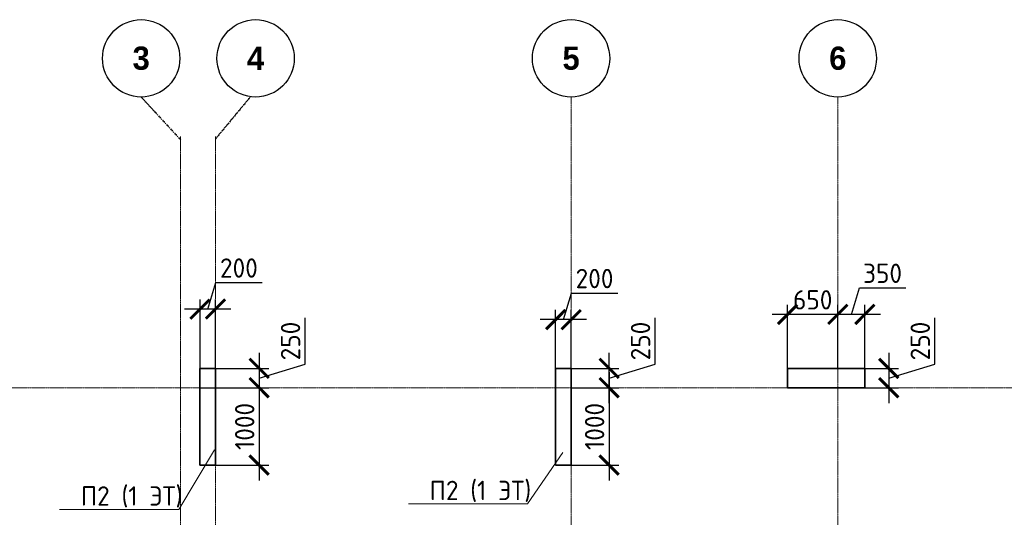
# Model space of a CAD drawing. Header units: millimetres. Extents: x 263826 to 1718326, y -423071 to 70137.
# Tile 212 of 256: x 433825 to 446560, y -29653 to -23219. Entities that reach past the tile are written whole.
import ezdxf
from ezdxf import colors
from ezdxf.entities.mleader import LeaderData, LeaderLine
from ezdxf.math import Vec2, Vec3

# ---------------------------------------------------------------- set-up
doc = ezdxf.new("R2010")
doc.units = ezdxf.units.MM
doc.linetypes.add('______5', pattern=[1100, 800, -100, 100, -100])
doc.linetypes.add('осевая', pattern=[50.8, 31.75, -6.35, 6.35, -6.35])
doc.layers.add('Колонна_ бетон', color=7, linetype='Continuous', lineweight=50, true_color=0xb4b496)
for name, color, linetype, lineweight in [('Оси', 40, '______5', 18), ('подоснова', 151, 'Continuous', 5), ('РАЗМЕРЫ', 1, 'Continuous', 9)]:
    doc.layers.add(name, color=color, linetype=linetype, lineweight=lineweight)
doc.styles.add('Century Gothic', font='GOTHIC.TTF')
doc.styles.add('GOST-2.304_Type-B', font='GOST_Common.ttf')
doc.dimstyles.new('СПДС', dxfattribs={"dimscale": 100, "dimtxt": 2.5, "dimasz": 2.5, "dimexe": 1.25, "dimexo": 0, "dimtad": 1, "dimdec": 0, "dimtxsty": 'GOST-2.304_Type-B', "dimblk": 'ARCHTICK', "dimcen": 2.5, "dimdle": 2, "dimadec": 0, "dimazin": 2, "dimtfac": 0.75, "dimtdec": 0, "dimtmove": 1, "dimatfit": 3, "dimfxl": 1, "dimtolj": 1, "dimarcsym": 1})

# ---------------------------------------------------------------- blocks, each defined once
blk = doc.blocks.new('NSY101')
at = {"color": 0, "linetype": 'ByBlock', "lineweight": -2}
blk.add_circle((0, 0), 50, dxfattribs=at)
blk = doc.blocks.new('СЛОЖНЫЙ_ОБЪЕКТ_1')
at = {"layer": 'Оси', "color": 16, "linetype": 'Continuous', "lineweight": 25, "transparency": 33554687, "xscale": 9.999999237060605, "yscale": 9.999999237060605, "zscale": 9.999999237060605}
blk.add_blockref('NSY101', (18063, -989), dxfattribs=at)
at = {"layer": 'Оси', "color": 16, "linetype": 'Continuous', "lineweight": 25, "transparency": 33554687, "insert": (18063, -989), "char_height": 300, "width": 385, "attachment_point": 5, "style": 'Century Gothic'}
blk.add_mtext('\\A1;{\\fCentury Gothic|i0|b1;\\H300.000000;\\W1.000000;\\C16;5}\\P', dxfattribs=at)
blk = doc.blocks.new('СЛОЖНЫЙ_ОБЪЕКТ_2')
at = {"layer": 'Оси', "color": 16, "linetype": 'Continuous', "lineweight": 25, "transparency": 33554687, "xscale": 9.999999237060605, "yscale": 9.999999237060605, "zscale": 9.999999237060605}
blk.add_blockref('NSY101', (21513, -989), dxfattribs=at)
at = {"layer": 'Оси', "color": 16, "linetype": 'Continuous', "lineweight": 25, "transparency": 33554687, "insert": (21513, -989), "char_height": 300, "width": 385, "attachment_point": 5, "style": 'Century Gothic'}
blk.add_mtext('\\A1;{\\fCentury Gothic|i0|b1;\\H300.000000;\\W1.000000;\\C16;6}\\P', dxfattribs=at)
blk = doc.blocks.new('СЛОЖНЫЙ_ОБЪЕКТ_44')
at = {"layer": 'Оси', "color": 16, "linetype": 'Continuous', "lineweight": 25, "transparency": 33554687, "xscale": 9.999999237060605, "yscale": 9.999999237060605, "zscale": 9.999999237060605}
blk.add_blockref('NSY101', (12503, -989), dxfattribs=at)
at = {"layer": 'Оси', "color": 16, "linetype": 'Continuous', "lineweight": 25, "transparency": 33554687, "insert": (12503, -989), "char_height": 300, "width": 385, "attachment_point": 5, "style": 'Century Gothic'}
blk.add_mtext('\\A1;{\\fCentury Gothic|i0|b1;\\H300.000000;\\W1.000000;\\C16;3}\\P', dxfattribs=at)
blk = doc.blocks.new('СЛОЖНЫЙ_ОБЪЕКТ_45')
at = {"layer": 'Оси', "color": 16, "linetype": 'Continuous', "lineweight": 25, "transparency": 33554687, "xscale": 9.999999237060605, "yscale": 9.999999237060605, "zscale": 9.999999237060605}
blk.add_blockref('NSY101', (13983, -989), dxfattribs=at)
at = {"layer": 'Оси', "color": 16, "linetype": 'Continuous', "lineweight": 25, "transparency": 33554687, "insert": (13983, -989), "char_height": 300, "width": 385, "attachment_point": 5, "style": 'Century Gothic'}
blk.add_mtext('\\A1;{\\fCentury Gothic|i0|b1;\\H300.000000;\\W1.000000;\\C16;4}\\P', dxfattribs=at)
blk = doc.blocks.new('оси2')
at = {"layer": 'Оси', "color": 16, "linetype": 'осевая', "lineweight": 25, "ltscale": 0.5, "transparency": 33554687}
for p, q in [((991435, 5465.4), (991945.5, 4911.3)), ((992845, 5465.4), (992395.5, 4924.1))]:
    blk.add_line(p, q, dxfattribs=at)
at = {"layer": 'Оси', "color": 16, "linetype": 'осевая', "lineweight": 0, "ltscale": 0.5, "transparency": 33554687}
for p, q in [((996995.5, 5465.4), (996995.5, -20739.3)), ((1000445.5, 5465.4), (1000445.5, -20739.3)), ((991945.5, 4955.2), (991945.5, -20287.7)), ((992395.5, 4955.2), (992395.5, -20293.6)), ((979200, 1707.1), (1032582.1, 1707.1))]:
    blk.add_line(p, q, dxfattribs=at)
at = {"layer": 'Оси', "color": 16, "linetype": 'Continuous', "lineweight": 25, "transparency": 33554687}
for name in ['СЛОЖНЫЙ_ОБЪЕКТ_44', 'СЛОЖНЫЙ_ОБЪЕКТ_45', 'СЛОЖНЫЙ_ОБЪЕКТ_1', 'СЛОЖНЫЙ_ОБЪЕКТ_2']:
    blk.add_blockref(name, (978932, 6954.9), dxfattribs=at)
blk = doc.blocks.new('_ArchTick')
at = {"color": 0, "linetype": 'ByBlock', "const_width": 0.15}
blk.add_lwpolyline([(-0.5, -0.5), (0.5, 0.5)], dxfattribs=at)
blk = doc.blocks.new('*D204')
at = {"layer": 'DEFPOINTS', "color": 0, "transparency": 16777216}
for p in [(436157, -26961), (436157, -27728, -560), (436357, -27728, -560)]:
    blk.add_point(p, dxfattribs=at)
at = {"layer": 'РАЗМЕРЫ', "color": 0, "lineweight": -2, "transparency": 16777216}
for p, q in [((436257, -26961), (436360, -26617)), ((436360, -26617), (436960, -26617)), ((436157, -27728), (436157, -26836)), ((436357, -27728), (436357, -26836)), ((436557, -26961), (435957, -26961))]:
    blk.add_line(p, q, dxfattribs=at)
at = {"layer": 'РАЗМЕРЫ', "color": 0, "lineweight": -2, "transparency": 16777216, "xscale": 250, "yscale": 250, "zscale": 250, "rotation": 180}
blk.add_blockref('_ArchTick', (436157, -26961), dxfattribs=at)
at = {"layer": 'РАЗМЕРЫ', "color": 0, "lineweight": -2, "transparency": 16777216, "xscale": 250, "yscale": 250, "zscale": 250}
blk.add_blockref('_ArchTick', (436357, -26961), dxfattribs=at)
at = {"layer": 'РАЗМЕРЫ', "color": 0, "lineweight": 0, "transparency": 16777216, "insert": (436660, -26430), "char_height": 250, "attachment_point": 5, "style": 'GOST-2.304_Type-B'}
blk.add_mtext('\\A1;200', dxfattribs=at)
blk = doc.blocks.new('*D205')
at = {"layer": 'DEFPOINTS', "color": 0, "transparency": 16777216}
for p in [(436357, -27728, -560), (436157, -27978, -560), (436922, -27978)]:
    blk.add_point(p, dxfattribs=at)
at = {"layer": 'РАЗМЕРЫ', "color": 0, "lineweight": -2, "transparency": 16777216}
for p, q in [((437516, -27674), (437516, -27074)), ((436922, -27528), (436922, -28178)), ((436357, -27728), (437047, -27728)), ((436922, -27853), (437516, -27674)), ((436157, -27978), (437047, -27978))]:
    blk.add_line(p, q, dxfattribs=at)
at = {"layer": 'РАЗМЕРЫ', "color": 0, "lineweight": -2, "transparency": 16777216, "xscale": 250, "yscale": 250, "zscale": 250}
for p, rotation in [((436922, -27728), 90), ((436922, -27978), 270)]:
    blk.add_blockref('_ArchTick', p, dxfattribs=dict(at, rotation=rotation))
at = {"layer": 'РАЗМЕРЫ', "color": 0, "lineweight": 0, "transparency": 16777216, "insert": (437328, -27374), "char_height": 250, "attachment_point": 5, "rotation": 90, "style": 'GOST-2.304_Type-B'}
blk.add_mtext('\\A1;250', dxfattribs=at)
blk = doc.blocks.new('*D206')
at = {"layer": 'DEFPOINTS', "color": 0, "transparency": 16777216}
for p in [(436464, -27978), (436357, -28978, -560), (436922, -28978)]:
    blk.add_point(p, dxfattribs=at)
at = {"layer": 'РАЗМЕРЫ', "color": 0, "lineweight": -2, "transparency": 16777216}
for p, q in [((436922, -27778), (436922, -29178)), ((436464, -27978), (437047, -27978)), ((436357, -28978), (437047, -28978))]:
    blk.add_line(p, q, dxfattribs=at)
at = {"layer": 'РАЗМЕРЫ', "color": 0, "lineweight": -2, "transparency": 16777216, "xscale": 250, "yscale": 250, "zscale": 250}
for p, rotation in [((436922, -27978), 90), ((436922, -28978), 270)]:
    blk.add_blockref('_ArchTick', p, dxfattribs=dict(at, rotation=rotation))
at = {"layer": 'РАЗМЕРЫ', "color": 0, "lineweight": 0, "transparency": 16777216, "insert": (436735, -28478), "char_height": 250, "attachment_point": 5, "rotation": 90, "style": 'GOST-2.304_Type-B'}
blk.add_mtext('\\A1;1000', dxfattribs=at)
blk = doc.blocks.new('*D207')
at = {"layer": 'DEFPOINTS', "color": 0, "transparency": 16777216}
for p in [(440957, -27728, -560), (441449, -27728), (440957, -27978, -560)]:
    blk.add_point(p, dxfattribs=at)
at = {"layer": 'РАЗМЕРЫ', "color": 0, "lineweight": -2, "transparency": 16777216}
for p, q in [((442042, -27674), (442042, -27074)), ((441449, -28178), (441449, -27528)), ((440957, -27728), (441574, -27728)), ((441449, -27853), (442042, -27674)), ((440957, -27978), (441574, -27978))]:
    blk.add_line(p, q, dxfattribs=at)
at = {"layer": 'РАЗМЕРЫ', "color": 0, "lineweight": -2, "transparency": 16777216, "xscale": 250, "yscale": 250, "zscale": 250}
for p, rotation in [((441449, -27728), 90), ((441449, -27978), 270)]:
    blk.add_blockref('_ArchTick', p, dxfattribs=dict(at, rotation=rotation))
at = {"layer": 'РАЗМЕРЫ', "color": 0, "lineweight": 0, "transparency": 16777216, "insert": (441855, -27374), "char_height": 250, "attachment_point": 5, "rotation": 90, "style": 'GOST-2.304_Type-B'}
blk.add_mtext('\\A1;250', dxfattribs=at)
blk = doc.blocks.new('*D208')
at = {"layer": 'DEFPOINTS', "color": 0, "transparency": 16777216}
for p in [(441030, -27978, -560), (440957, -28978, -560), (441449, -28978)]:
    blk.add_point(p, dxfattribs=at)
at = {"layer": 'РАЗМЕРЫ', "color": 0, "lineweight": -2, "transparency": 16777216}
for p, q in [((441449, -27778), (441449, -29178)), ((441030, -27978), (441574, -27978)), ((440957, -28978), (441574, -28978))]:
    blk.add_line(p, q, dxfattribs=at)
at = {"layer": 'РАЗМЕРЫ', "color": 0, "lineweight": -2, "transparency": 16777216, "xscale": 250, "yscale": 250, "zscale": 250}
for p, rotation in [((441449, -27978), 90), ((441449, -28978), 270)]:
    blk.add_blockref('_ArchTick', p, dxfattribs=dict(at, rotation=rotation))
at = {"layer": 'РАЗМЕРЫ', "color": 0, "lineweight": 0, "transparency": 16777216, "insert": (441261, -28478), "char_height": 250, "attachment_point": 5, "rotation": 90, "style": 'GOST-2.304_Type-B'}
blk.add_mtext('\\A1;1000', dxfattribs=at)
blk = doc.blocks.new('*D209')
at = {"layer": 'DEFPOINTS', "color": 0, "transparency": 16777216}
for p in [(440757, -27097), (440757, -27728, -560), (440957, -27728)]:
    blk.add_point(p, dxfattribs=at)
at = {"layer": 'РАЗМЕРЫ', "color": 0, "lineweight": -2, "transparency": 16777216}
for p, q in [((440857, -27097), (440960, -26754)), ((440960, -26754), (441560, -26754)), ((440757, -27728), (440757, -26972)), ((440957, -27728), (440957, -26972)), ((441157, -27097), (440557, -27097))]:
    blk.add_line(p, q, dxfattribs=at)
at = {"layer": 'РАЗМЕРЫ', "color": 0, "lineweight": -2, "transparency": 16777216, "xscale": 250, "yscale": 250, "zscale": 250, "rotation": 180}
blk.add_blockref('_ArchTick', (440757, -27097), dxfattribs=at)
at = {"layer": 'РАЗМЕРЫ', "color": 0, "lineweight": -2, "transparency": 16777216, "xscale": 250, "yscale": 250, "zscale": 250}
blk.add_blockref('_ArchTick', (440957, -27097), dxfattribs=at)
at = {"layer": 'РАЗМЕРЫ', "color": 0, "lineweight": 0, "transparency": 16777216, "insert": (441260, -26566), "char_height": 250, "attachment_point": 5, "style": 'GOST-2.304_Type-B'}
blk.add_mtext('\\A1;200', dxfattribs=at)
blk = doc.blocks.new('*D210')
at = {"layer": 'DEFPOINTS', "color": 0, "transparency": 16777216}
for p in [(444407, -27029), (444407, -27510, -560), (444757, -27728, -360)]:
    blk.add_point(p, dxfattribs=at)
at = {"layer": 'РАЗМЕРЫ', "color": 0, "lineweight": -2, "transparency": 16777216}
for p, q in [((444582, -27029), (444685, -26685)), ((444685, -26685), (445285, -26685)), ((444407, -27510), (444407, -26904)), ((444757, -27728), (444757, -26904)), ((444957, -27029), (444207, -27029))]:
    blk.add_line(p, q, dxfattribs=at)
at = {"layer": 'РАЗМЕРЫ', "color": 0, "lineweight": -2, "transparency": 16777216, "xscale": 250, "yscale": 250, "zscale": 250, "rotation": 180}
blk.add_blockref('_ArchTick', (444407, -27029), dxfattribs=at)
at = {"layer": 'РАЗМЕРЫ', "color": 0, "lineweight": -2, "transparency": 16777216, "xscale": 250, "yscale": 250, "zscale": 250}
blk.add_blockref('_ArchTick', (444757, -27029), dxfattribs=at)
at = {"layer": 'РАЗМЕРЫ', "color": 0, "lineweight": 0, "transparency": 16777216, "insert": (444985, -26498), "char_height": 250, "attachment_point": 5, "style": 'GOST-2.304_Type-B'}
blk.add_mtext('\\A1;350', dxfattribs=at)
blk = doc.blocks.new('*D211')
at = {"layer": 'DEFPOINTS', "color": 0, "transparency": 16777216}
for p in [(443757, -27029), (443757, -27728, -360), (444407, -27728, -360)]:
    blk.add_point(p, dxfattribs=at)
at = {"layer": 'РАЗМЕРЫ', "color": 0, "lineweight": -2, "transparency": 16777216}
for p, q in [((443757, -27728), (443757, -26904)), ((444407, -27728), (444407, -26904)), ((444607, -27029), (443557, -27029))]:
    blk.add_line(p, q, dxfattribs=at)
at = {"layer": 'РАЗМЕРЫ', "color": 0, "lineweight": -2, "transparency": 16777216, "xscale": 250, "yscale": 250, "zscale": 250, "rotation": 180}
blk.add_blockref('_ArchTick', (443757, -27029), dxfattribs=at)
at = {"layer": 'РАЗМЕРЫ', "color": 0, "lineweight": -2, "transparency": 16777216, "xscale": 250, "yscale": 250, "zscale": 250}
blk.add_blockref('_ArchTick', (444407, -27029), dxfattribs=at)
at = {"layer": 'РАЗМЕРЫ', "color": 0, "lineweight": 0, "transparency": 16777216, "insert": (444082, -26841), "char_height": 250, "attachment_point": 5, "style": 'GOST-2.304_Type-B'}
blk.add_mtext('\\A1;650', dxfattribs=at)
blk = doc.blocks.new('*D212')
at = {"layer": 'DEFPOINTS', "color": 0, "transparency": 16777216}
for p in [(444757, -27728, -560), (444757, -27978, -360), (445066, -27978)]:
    blk.add_point(p, dxfattribs=at)
at = {"layer": 'РАЗМЕРЫ', "color": 0, "lineweight": -2, "transparency": 16777216}
for p, q in [((445660, -27674), (445660, -27074)), ((445066, -27528), (445066, -28178)), ((444757, -27728), (445191, -27728)), ((445066, -27853), (445660, -27674)), ((444757, -27978), (445191, -27978))]:
    blk.add_line(p, q, dxfattribs=at)
at = {"layer": 'РАЗМЕРЫ', "color": 0, "lineweight": -2, "transparency": 16777216, "xscale": 250, "yscale": 250, "zscale": 250}
for p, rotation in [((445066, -27728), 90), ((445066, -27978), 270)]:
    blk.add_blockref('_ArchTick', p, dxfattribs=dict(at, rotation=rotation))
at = {"layer": 'РАЗМЕРЫ', "color": 0, "lineweight": 0, "transparency": 16777216, "insert": (445473, -27374), "char_height": 250, "attachment_point": 5, "rotation": 90, "style": 'GOST-2.304_Type-B'}
blk.add_mtext('\\A1;250', dxfattribs=at)
blk = doc.blocks.new('_None')

msp = doc.modelspace()

# ---------------------------------------------------------------- linework, layer by layer
at = {"layer": 'Колонна_ бетон', "color": 180, "linetype": 'Continuous', "lineweight": 35, "transparency": 33554687}
for points, elevation in [([(436156.76999, -27727.56877), (436356.76999, -27727.56877), (436356.76999, -28977.56843), (436156.76999, -28977.56843)], -7617.37226), ([(440756.76999, -27727.56877), (440956.76999, -27727.56877), (440956.76999, -28977.56848), (440756.76999, -28977.56848)], -7617.37226), ([(443756.62952, -27727.56877), (444756.62952, -27727.56877), (444756.62952, -27977.56843), (443756.62952, -27977.56843)], -7417.37226), ([(443756.77152, -27727.56877), (444756.77152, -27727.56877), (444756.77152, -27977.56843), (443756.77152, -27977.56843)], -7617.37226)]:
    msp.add_lwpolyline(points, close=True, dxfattribs=dict(at, elevation=elevation))

# ---------------------------------------------------------------- block references
at = {"layer": 'РАЗМЕРЫ'}
msp.add_blockref('оси2', (-556038.78144, -29684.68687, -7617.37226), dxfattribs=at)

# ---------------------------------------------------------------- dimensions: what is measured, and where the dimension line sits
at = {"layer": 'РАЗМЕРЫ', "color": 146, "lineweight": 0}
for base, p1, p2, picture, middle in [((436156.76999, -26961.23389, -7057.37226), (436356.73505, -27727.56877, -7617.37226), (436156.76999, -27727.56877, -7617.37226), '*D204', (436422.37752, -26429.98389, -7057.37226)), ((444406.73505, -27028.94726, -7057.37226), (444756.62952, -27727.56877, -7417.37226), (444406.73505, -27509.68966, -7617.37226), '*D210', (444747.30729, -26497.69726, -7057.37226)), ((440756.76999, -27097.26836, -7057.37226), (440956.76999, -27727.56877, -7057.37226), (440756.76999, -27727.56877, -7617.37226), '*D209', (441022.39499, -26566.01836, -7057.37226)), ((443756.62952, -27028.94726, -7057.37226), (444406.73505, -27727.56877, -7417.37226), (443756.62952, -27727.56877, -7417.37226), '*D211', (444081.68229, -26841.44726, -7057.37226))]:
    dim = msp.add_linear_dim(base=base, p1=p1, p2=p2, dimstyle='СПДС', dxfattribs=at)
    dim.commit()
    dim.dimension.update_dxf_attribs({"geometry": picture, "text_midpoint": middle})
for base, p1, p2, picture, middle in [((436922.11731, -27977.56843, -7057.37226), (436356.76999, -27727.56877, -7617.37226), (436156.76999, -27977.56843, -7617.37226), '*D205', (437328.36731, -27611.9436, -7057.37226)), ((441448.74735, -27727.56877, -7057.37226), (440956.76999, -27977.56843, -7617.37226), (440956.76999, -27727.56877, -7617.37226), '*D207', (441854.99735, -27611.9436, -7057.37226)), ((445066.47147, -27977.56843, -7057.37226), (444756.77152, -27727.56877, -7617.37226), (444756.77152, -27977.56843, -7417.37226), '*D212', (445472.72147, -27611.9436, -7057.37226)), ((436922.11731, -28977.56843, -7057.37226), (436464.33016, -27977.56843, -7057.37226), (436356.76999, -28977.56843, -7617.37226), '*D206', (436734.61731, -28477.56843, -7057.37226)), ((441448.74735, -28977.56848, -7057.37226), (441030.03407, -27977.56843, -7617.37226), (440956.76999, -28977.56848, -7617.37226), '*D208', (441261.24735, -28477.56846, -7057.37226))]:
    dim = msp.add_linear_dim(base=base, p1=p1, p2=p2, angle=90, dimstyle='СПДС', dxfattribs=at)
    dim.commit()
    dim.dimension.update_dxf_attribs({"geometry": picture, "text_midpoint": middle})

# ---------------------------------------------------------------- leaders
at = {"layer": 'подоснова', "color": 2, "ltscale": 0.3}
ml = msp.add_multileader_mtext('Standard', dxfattribs=at)
ml.set_content(' П2 (1 ЭТ)', color=2, style='GOST-2.304_Type-B')
ml.set_leader_properties(color=256, linetype='ByLayer', lineweight=15)
ml.set_arrow_properties(name='NONE')
ml.build(insert=Vec2(0, 0))
ml.multileader.update_dxf_attribs({"text_left_attachment_type": 6, "text_right_attachment_type": 6, "dogleg_length": 0.1, "arrow_head_size": 18})
ctx = ml.context
ctx.base_point, ctx.char_height, ctx.arrow_head_size, ctx.landing_gap_size, ctx.plane_origin = Vec3(434510.9411, -29551.75905, -7437.37226), 250, 18, 20, Vec3(425229.2443, -24820.21093, -7437.37226)
ctx.left_attachment, ctx.right_attachment, ctx.text_align_type = 6, 6, 1
notes = []
notes.append((ctx, [(1, (1, 1, 0), (435882.85928, -29551.75905, -7437.37226), (-1, 0), 0.1, [(0, [(436342.81603, -28782.39056, -7437.37226)], 0, [])])]))
ctx.mtext.insert, ctx.mtext.alignment, ctx.mtext.flow_direction = Vec3(435196.85019, -29251.75905, -7437.37226), 2, 5
ml = msp.add_multileader_mtext('Standard', dxfattribs=at)
ml.set_content(' П2 (1 ЭТ)', color=2, style='GOST-2.304_Type-B')
ml.set_leader_properties(color=256, linetype='ByLayer', lineweight=15)
ml.set_arrow_properties(name='NONE')
ml.build(insert=Vec2(0, 0))
ml.multileader.update_dxf_attribs({"text_left_attachment_type": 6, "text_right_attachment_type": 6, "dogleg_length": 0.1, "arrow_head_size": 18})
ctx = ml.context
ctx.base_point, ctx.char_height, ctx.arrow_head_size, ctx.landing_gap_size, ctx.plane_origin = Vec3(439022.31789, -29479.94206, -7437.37226), 250, 18, 20, Vec3(430376.77256, -24930.25209, -7437.37226)
ctx.left_attachment, ctx.right_attachment, ctx.text_align_type = 6, 6, 1
notes.append((ctx, [(1, (1, 1, 0), (440394.23607, -29479.94206, -7437.37226), (-1, 0), 0.1, [(0, [(440848.02472, -28814.37912, -7437.37226)], 0, [])])]))
ctx.mtext.insert, ctx.mtext.alignment, ctx.mtext.flow_direction = Vec3(439708.22698, -29179.94206, -7437.37226), 2, 5
for ctx, leaders in notes:
    for number, flags, end, landing, length, lines in leaders:
        leader = LeaderData()
        leader.index, (leader.has_last_leader_line, leader.has_dogleg_vector, leader.attachment_direction) = number, flags
        leader.last_leader_point, leader.dogleg_vector, leader.dogleg_length = Vec3(end), Vec3(landing), length
        for number, points, colour, breaks in lines:
            line = LeaderLine()
            line.index, line.vertices, line.color, line.breaks = number, Vec3.list(points), colors.encode_raw_color(colour), breaks
            leader.lines.append(line)
        ctx.leaders.append(leader)

doc.saveas('drawing.dxf')
